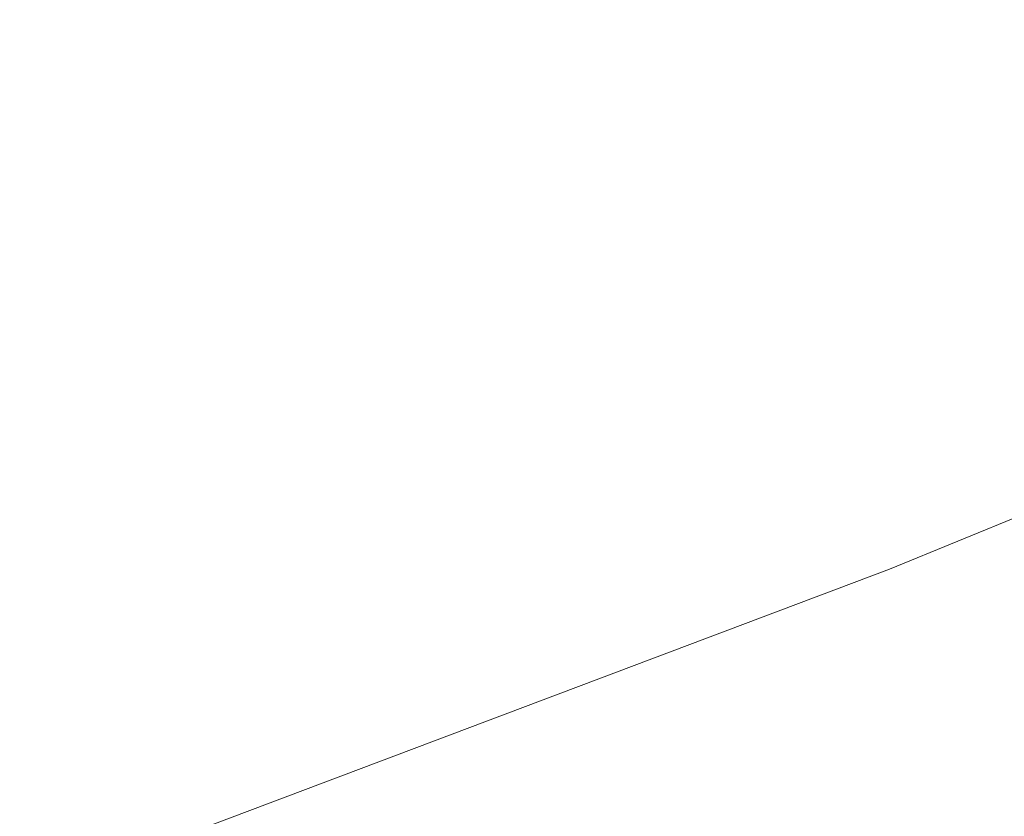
# Model space of a CAD drawing. Extents: x 1620613 to 1693141, y 557269 to 607790.
# Tile 186 of 256: x 1620831.49 to 1620832.81, y 607277.06 to 607278.13. Entities that reach past the tile are written whole.
import ezdxf

# ---------------------------------------------------------------- set-up
doc = ezdxf.new("R2010")
doc.units = 0
doc.header["$LTSCALE"] = 10
doc.header["$MEASUREMENT"] = 0
doc.linetypes.add('DGN Style 2', pattern=[7.346996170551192, 4.408197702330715, -2.938798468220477])
doc.linetypes.add('DGN Style 3', pattern=[10.28579463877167, 7.346996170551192, -2.938798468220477])
for name, color, linetype, lineweight in [('DR_X_Text', 7, 'Continuous', 0), ('DT_X_Contour_Minor', 136, 'DGN Style 3', 0), ('SV_X_Top_of_Bank', 97, 'DGN Style 2', 0)]:
    doc.layers.add(name, color=color, linetype=linetype, lineweight=lineweight)
doc.styles.get("Standard").update_dxf_attribs({"font": 'arial.ttf'})
doc.styles.add('Style-Arial', font='arial.ttf')
doc.dimstyles.get("Standard").update_dxf_attribs({"dimtxt": 0.18, "dimasz": 0.18, "dimexe": 0.18, "dimexo": 0.0625, "dimgap": 0.09, "dimtad": 0, "dimtih": 1, "dimtoh": 1, "dimdec": 4, "dimzin": 0, "dimdsep": 46, "dimtxsty": 'Standard', "dimcen": 0.09, "dimadec": 0, "dimazin": 0, "dimtfac": 1, "dimtdec": 4, "dimtofl": 0, "dimtmove": 0, "dimatfit": 3, "dimfxl": 1, "dimtolj": 1, "dimtzin": 0, "dimarcsym": 0})

# ---------------------------------------------------------------- blocks, each defined once
blk = doc.blocks.new('*U1004')
at = {"layer": 'DT_X_Contour_Minor', "transparency": 33554559, "flags": 128}
for points, elevation in [([(-26.4221577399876, 51.95833175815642), (-27.71982852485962, 51.03469212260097), (-27.97437398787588, 50.85364810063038), (-28.18186575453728, 50.70636159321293), (-28.34230382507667, 50.59283259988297), (-28.4556881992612, 50.51306112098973), (-28.69530826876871, 50.34534719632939), (-28.85981133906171, 50.20753661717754), (-29.17360549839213, 49.91989032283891), (-29.63669074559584, 49.48240831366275), (-30.24906708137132, 48.8950905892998), (-32.08112542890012, 47.12912903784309), (-32.72328845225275, 46.49489483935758), (-33.27573376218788, 45.91666340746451), (-33.73846135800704, 45.39443474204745), (-34.11147124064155, 44.92820884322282), (-34.98654064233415, 43.75961013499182), (-35.37127004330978, 43.30610329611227), (-35.86915619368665, 42.82203181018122), (-36.48019909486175, 42.30739567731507), (-37.20439874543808, 41.76219489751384), (-39.28647348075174, 40.2675732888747), (-39.98611710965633, 39.74158006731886), (-40.52349194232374, 39.28456660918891), (-40.89859798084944, 38.89653291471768), (-41.11143522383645, 38.57747898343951), (-41.46264281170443, 37.81864151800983), (-41.56407973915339, 37.53517833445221), (-41.60498482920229, 37.25391688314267), (-41.58535808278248, 36.97485716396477), (-41.50519949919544, 36.69799917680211), (-40.98988515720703, 35.41113261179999), (-41.36458870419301, 35.2114997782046), (-41.40116681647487, 35.18857666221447), (-41.35031391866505, 35.20536424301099), (-41.21203001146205, 35.26186252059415), (-40.98631509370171, 35.35807149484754), (-40.26783396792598, 35.66757635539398), (-40.02239461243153, 35.74966068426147), (-39.8249373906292, 35.76378502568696), (-39.6754623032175, 35.70994937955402), (-39.57396934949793, 35.58815374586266), (-39.36729765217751, 35.17275207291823), (-39.29846415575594, 35.03223562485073), (-39.24696743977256, 34.92223753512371), (-39.21280750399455, 34.84275780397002), (-39.19598434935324, 34.79379643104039), (-39.17423830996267, 34.70392391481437), (-39.19917079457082, 34.65937235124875), (-39.29027777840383, 34.59312204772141), (-39.44755926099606, 34.50517300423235), (-39.67101524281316, 34.39552522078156), (-40.35513052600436, 34.07419947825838), (-40.58325396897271, 33.96678022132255), (-40.75453783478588, 33.8855167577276), (-40.86898212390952, 33.83040908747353), (-40.92658683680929, 33.80145721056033), (-41.00441330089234, 33.7591265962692), (-41.04055930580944, 33.73462800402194), (-41.09062747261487, 33.69288018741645), (-41.15461780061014, 33.63388314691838), (-41.2325302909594, 33.55763688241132), (-41.45885981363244, 33.33131454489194), (-41.55081032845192, 33.24771939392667), (-41.65691473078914, 33.16667569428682), (-41.77717302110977, 33.08818344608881), (-41.91158519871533, 33.01224264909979), (-42.28888952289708, 32.81313579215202), (-42.41095057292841, 32.74687478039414), (-42.49415548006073, 32.69742188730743), (-42.53850424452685, 32.66477711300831), (-42.54399686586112, 32.64894045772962), (-42.50683566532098, 32.62912020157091), (-42.53423417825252, 32.60898901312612), (-42.64430061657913, 32.56346063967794), (-42.83703498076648, 32.49253508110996), (-43.11243727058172, 32.39621233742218), (-43.95706727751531, 32.10548877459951), (-44.25215094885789, 32.00285932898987), (-44.50392945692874, 31.91301366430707), (-44.71240280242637, 31.83595178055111), (-44.8775709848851, 31.77167367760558), (-45.26027925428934, 31.61731044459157), (-45.38764896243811, 31.56564027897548), (-45.48272688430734, 31.5264022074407), (-45.54551302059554, 31.49959622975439), (-45.5760073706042, 31.48522234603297), (-45.61426992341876, 31.46346811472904), (-45.66447487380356, 31.43806682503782), (-45.78639281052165, 31.37817862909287), (-45.98002373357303, 31.28380352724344), (-46.24536764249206, 31.15494151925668), (-47.04856871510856, 30.7653269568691), (-47.38836151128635, 30.6047740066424), (-47.80533909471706, 30.41532607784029), (-48.29950146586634, 30.19698317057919), (-48.87084862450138, 29.94974528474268), (-50.49735409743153, 29.25191761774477), (-51.13303793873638, 28.97905882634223), (-51.8202103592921, 28.68385320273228), (-52.55887135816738, 28.3663007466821), (-53.3490209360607, 28.02640145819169), (-55.52473791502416, 27.09020757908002), (-56.49371372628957, 26.66848666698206), (-57.76885342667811, 26.10546933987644), (-59.35015701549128, 25.40115559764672), (-61.23762449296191, 24.55554544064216), (-66.6790896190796, 22.11218980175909), (-68.57485017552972, 21.26142299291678), (-70.18103300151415, 20.54163929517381), (-71.49763809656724, 19.95283870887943), (-72.52466546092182, 19.49502123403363), (-74.8773014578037, 18.44881878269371), (-75.91999211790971, 17.98397094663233), (-77.28358709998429, 17.37407927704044), (-78.96808640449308, 16.61914377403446), (-80.97349003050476, 15.71916443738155), (-86.74910546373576, 13.12582776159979), (-88.72374219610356, 12.23877836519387), (-90.31594081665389, 11.52263268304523), (-91.52570132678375, 10.97739071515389), (-92.3530237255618, 10.60305246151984), (-94.04929930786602, 9.832688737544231), (-94.68466071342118, 9.54443124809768), (-95.31853824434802, 9.257431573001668), (-95.95093189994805, 8.971689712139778), (-96.58184168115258, 8.687205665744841), (-98.26228926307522, 7.930258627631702), (-98.89682115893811, 7.644555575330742), (-99.54008116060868, 7.355156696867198), (-100.1920692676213, 7.06206199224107), (-100.8527854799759, 6.765271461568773), (-102.6263328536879, 5.968902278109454), (-103.2449727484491, 5.690073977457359), (-103.7707319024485, 5.450865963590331), (-104.2036103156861, 5.251278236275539), (-104.5436079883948, 5.091310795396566), (-105.3264274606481, 4.717558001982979), (-105.6287788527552, 4.573821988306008), (-105.9487184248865, 4.422928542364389), (-106.2862461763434, 4.264877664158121), (-106.6413621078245, 4.099669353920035), (-107.6117888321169, 3.649570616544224), (-107.9746458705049, 3.481720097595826), (-108.3353969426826, 3.315742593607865), (-108.6940420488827, 3.151638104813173), (-109.0505811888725, 2.989406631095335), (-109.9985442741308, 2.55928672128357), (-110.3086120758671, 2.420033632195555), (-110.5278431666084, 2.324864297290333), (-110.6562375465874, 2.273778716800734), (-110.6937952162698, 2.266776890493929), (-110.6728333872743, 2.306883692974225), (-110.6862926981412, 2.310373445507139), (-110.7423920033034, 2.290762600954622), (-110.8411313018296, 2.24805115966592), (-110.9825105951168, 2.182239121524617), (-111.4163753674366, 1.975939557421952), (-111.5617474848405, 1.90787255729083), (-111.6724652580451, 1.858396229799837), (-111.7485286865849, 1.827510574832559), (-111.7899377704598, 1.815215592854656), (-111.8541562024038, 1.807216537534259), (-111.8952114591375, 1.794595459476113), (-111.9702134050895, 1.76273151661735), (-112.0791620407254, 1.71162470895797), (-112.2220573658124, 1.641275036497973), (-112.6483738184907, 1.428018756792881), (-112.8175543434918, 1.34328058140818), (-113.0053585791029, 1.249008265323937), (-113.2117865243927, 1.145201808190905), (-113.4368381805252, 1.031861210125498), (-114.0618075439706, 0.7169074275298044), (-114.2700324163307, 0.618599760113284), (-114.4259800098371, 0.5598920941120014), (-114.5296503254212, 0.5407844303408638), (-114.5810433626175, 0.5612767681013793), (-114.6483884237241, 0.6687230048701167), (-114.6723631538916, 0.7065127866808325), (-114.6937785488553, 0.7392974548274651), (-114.7126346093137, 0.7670770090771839), (-114.7289313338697, 0.7898514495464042), (-114.799010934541, 0.884453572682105), (-115.0863380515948, 0.9425401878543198), (-115.1710306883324, 0.9323459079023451), (-115.3019684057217, 0.8768688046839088), (-115.4791512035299, 0.7761088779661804), (-115.702579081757, 0.6300661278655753), (-116.3600468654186, 0.180241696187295), (-116.6101513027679, -0.01975269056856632), (-116.8673637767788, -0.2823675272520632), (-117.131684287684, -0.6076028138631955), (-117.4031128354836, -0.995458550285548), (-118.1363996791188, -2.11323444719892), (-118.4312717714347, -2.533009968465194), (-118.765922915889, -2.954004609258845), (-119.1403531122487, -3.376218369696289), (-119.5545623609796, -3.79965124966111), (-120.712159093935, -4.930431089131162), (-121.2576473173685, -5.398751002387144), (-122.025914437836, -5.955625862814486), (-123.0169604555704, -6.601055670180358), (-124.2307853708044, -7.33504042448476), (-127.7646903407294, -9.410406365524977), (-129.0504631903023, -10.16678530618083), (-130.2573530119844, -10.87939767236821), (-131.3853598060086, -11.54824346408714), (-132.4344835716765, -12.17332268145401), (-135.1269695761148, -13.78184516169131), (-136.0246570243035, -14.31878836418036), (-136.6983548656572, -14.72322611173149), (-137.1480630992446, -14.99515840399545), (-137.3737817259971, -15.13458524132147), (-137.677045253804, -15.32971620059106), (-137.9974270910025, -15.53586171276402), (-138.7311249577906, -16.00795002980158), (-139.8781388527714, -16.74598115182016), (-141.4384687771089, -17.74995507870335), (-146.1504366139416, -20.78180929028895), (-147.8899061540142, -21.88109677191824), (-149.5743388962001, -22.90506855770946), (-151.2037348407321, -23.85372464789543), (-152.7780939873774, -24.72706504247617), (-156.9030026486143, -26.95555183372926), (-158.2580997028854, -27.68774060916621), (-159.2297093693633, -28.21294184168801), (-159.8178316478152, -28.53115553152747), (-160.0224665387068, -28.64238167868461), (-160.0568430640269, -28.66300134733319), (-160.0893978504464, -28.68125328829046), (-160.1612798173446, -28.72054435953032), (-160.2724889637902, -28.78087456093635), (-160.4230252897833, -28.8622438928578), (-160.8768917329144, -29.10728095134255), (-161.2334875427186, -29.31818412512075), (-161.9628751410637, -29.7671158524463), (-163.0650545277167, -30.45407613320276), (-164.540025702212, -31.3790649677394), (-168.9703378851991, -34.16307326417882), (-170.4930653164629, -35.11789278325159), (-171.7385134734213, -35.89434511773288), (-172.7066823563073, -36.49243026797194), (-173.3975719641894, -36.91214823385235), (-174.8702385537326, -37.79357323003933), (-175.577311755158, -38.18167739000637), (-176.5940314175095, -38.68492112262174), (-177.9203975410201, -39.30330442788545), (-179.5564101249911, -40.0368273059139), (-184.331972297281, -42.14640774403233), (-185.9600141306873, -42.86267835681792), (-187.2624680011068, -43.4293048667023), (-188.2393339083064, -43.84628727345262), (-188.890611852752, -44.11362557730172), (-190.1932357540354, -44.62700225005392), (-190.8766222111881, -44.90431178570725), (-191.9498136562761, -45.35120788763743), (-193.4128100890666, -45.9676905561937), (-195.265611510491, -46.75375979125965), (-200.7261552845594, -49.0760598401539), (-202.5265453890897, -49.8416973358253), (-203.8323078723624, -50.39688478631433), (-204.6434427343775, -50.74162219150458), (-204.9599499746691, -50.87590955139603), (-205.1444657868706, -50.9534091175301), (-205.4094279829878, -51.06469744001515), (-206.0659277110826, -51.34043773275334), (-207.1139649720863, -51.78062999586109), (-208.5535397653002, -52.38527422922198), (-212.9144559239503, -54.21692814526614), (-214.4953707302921, -54.87517555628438), (-215.9674280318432, -55.47617735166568), (-217.3306278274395, -56.01993353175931), (-218.5849701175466, -56.50644409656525), (-221.7847395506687, -57.72747811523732), (-222.8509311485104, -58.13458622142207), (-223.6496788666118, -58.44013502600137), (-224.1809827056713, -58.64412452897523), (-224.4448426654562, -58.74655473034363), (-224.7918773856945, -58.88428953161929), (-225.0772514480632, -58.99538952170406), (-225.673097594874, -59.22538839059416), (-226.5794158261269, -59.57428613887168), (-227.796206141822, -60.04208276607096), (-231.4549430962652, -61.44807227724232), (-232.9376689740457, -62.02218422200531), (-234.6417938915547, -62.69002792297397), (-236.5673178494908, -63.4516033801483), (-238.7142408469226, -64.3069105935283), (-244.7345675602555, -66.71270550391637), (-246.739514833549, -67.51349833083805), (-248.2391116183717, -68.111530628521), (-249.2333579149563, -68.50680239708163), (-249.72225372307, -68.69931363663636), (-250.3521752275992, -68.94232956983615), (-250.7275681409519, -69.0684500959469), (-251.3813057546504, -69.26454972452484), (-252.313388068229, -69.53062845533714), (-253.523815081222, -69.86668628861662), (-257.1227467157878, -70.85614598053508), (-258.6074759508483, -71.22436795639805), (-260.3624649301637, -71.58693911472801), (-262.3877136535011, -71.94385945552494), (-264.6832221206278, -72.2951289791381), (-271.1649243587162, -73.22431328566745), (-272.2743608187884, -73.87685941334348), (-270.7413935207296, -75.13760956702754), (-266.5660224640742, -77.00656374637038), (-259.7482476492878, -79.48372195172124), (-238.0443097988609, -86.90041586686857), (-230.9031500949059, -89.32110521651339), (-225.7576243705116, -91.02065282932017), (-222.6077326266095, -91.99905870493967), (-221.453474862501, -92.2563228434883), (-221.0362994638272, -91.98083823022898), (-220.7937196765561, -91.94951449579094), (-220.3788618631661, -92.06215675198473), (-219.7917260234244, -92.31876499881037), (-219.0323121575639, -92.71933923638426), (-216.7775044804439, -93.9794918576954), (-215.9991035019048, -94.38683808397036), (-215.3550063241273, -94.66376229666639), (-214.8452129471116, -94.81026449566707), (-214.4697233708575, -94.82634468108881), (-213.0308142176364, -94.59706751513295), (-209.0644522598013, -93.2959824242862), (-208.0970566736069, -93.20292095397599), (-206.8947393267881, -93.48134443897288), (-205.4575002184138, -94.13125287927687), (-203.7853393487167, -95.15264627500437), (-199.0130146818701, -98.3716752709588), (-197.5992905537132, -99.25004037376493), (-196.9373616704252, -99.47086393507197), (-197.0272280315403, -99.03414595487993), (-197.8688896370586, -97.93988643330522), (-201.1157142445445, -94.14513898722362), (-202.1445991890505, -92.86694454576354), (-202.7961355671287, -91.87842180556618), (-203.0703233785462, -91.1795707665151), (-202.9671626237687, -90.77039142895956), (-201.6052657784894, -89.53678849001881), (-196.2946542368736, -87.53550001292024), (-195.1693159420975, -87.08935588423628), (-194.06927743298, -86.60861856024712), (-192.994538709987, -86.09328804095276), (-191.9450997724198, -85.54336432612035), (-189.1803289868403, -84.0307768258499), (-188.1064418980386, -83.47586562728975), (-186.9583587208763, -82.94557265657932), (-185.7360794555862, -82.43989791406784), (-184.4396041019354, -81.9588413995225), (-180.8834083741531, -80.70884833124), (-179.6824118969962, -80.28517202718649), (-178.7465692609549, -79.95163791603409), (-178.0758804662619, -79.70824599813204), (-177.6703455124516, -79.55499627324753), (-176.9424574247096, -79.26651993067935), (-176.675729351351, -79.16141957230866), (-176.4214611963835, -79.06247575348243), (-176.1796529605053, -78.96968847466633), (-175.9503046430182, -78.88305773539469), (-175.3553223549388, -78.6602511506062), (-174.762106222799, -78.4298333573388), (-173.4286945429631, -77.90568491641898), (-171.3550873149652, -77.08780582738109), (-168.5412845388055, -75.9761960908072), (-160.0508830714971, -72.6202625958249), (-157.2561313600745, -71.51578799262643), (-155.2396773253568, -70.71931430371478), (-154.001520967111, -70.2308415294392), (-153.5416622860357, -70.0503696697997), (-153.3531027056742, -69.97977926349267), (-153.2682810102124, -69.9421778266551), (-153.155235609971, -69.88231632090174), (-153.0139665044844, -69.800194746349), (-152.8444736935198, -69.69581310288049), (-152.3548612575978, -69.38778196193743), (-152.1645990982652, -69.27370018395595), (-151.9610219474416, -69.16247820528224), (-151.74412980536, -69.05411602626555), (-151.5139226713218, -68.94861364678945), (-150.8822836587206, -68.6710870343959), (-150.2915771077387, -68.4260573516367), (-148.9931867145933, -67.89911326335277), (-146.9871124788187, -67.09025476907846), (-144.2733544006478, -65.99948186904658), (-136.0930877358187, -62.71486826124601), (-133.3686395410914, -61.62607873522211), (-131.3304949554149, -60.82317036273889), (-129.9786539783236, -60.30614314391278), (-129.313116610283, -60.07499707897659), (-128.4534217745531, -59.83978244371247), (-128.1407040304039, -59.72982814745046), (-127.8473219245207, -59.57637623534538), (-127.573275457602, -59.3794267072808), (-127.3185646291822, -59.13897956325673), (-126.1750305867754, -57.91539845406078), (-125.6638016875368, -57.54778814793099), (-125.5201019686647, -57.45771540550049), (-125.3081009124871, -57.34504445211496), (-125.027798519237, -57.20977528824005), (-124.67919478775, -57.05190791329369), (-123.658516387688, -56.60079729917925), (-123.3162236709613, -56.45018668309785), (-123.0548543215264, -56.33668779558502), (-122.8744083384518, -56.26030063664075), (-122.774885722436, -56.22102520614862), (-122.6173899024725, -56.16577302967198), (-122.578404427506, -56.13100091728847), (-122.5795698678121, -56.06812371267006), (-122.6208862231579, -55.97714141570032), (-122.702353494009, -55.85805402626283), (-123.176219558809, -55.23673432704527), (-123.2689925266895, -55.26020671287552), (-123.27880088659, -55.26118479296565), (-123.2684661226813, -55.25405943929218), (-123.2379882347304, -55.2388306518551), (-123.1873672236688, -55.21549843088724), (-123.0255203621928, -55.14247459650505), (-122.9375661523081, -55.10604744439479), (-122.7950886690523, -55.05153386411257), (-122.5980879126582, -54.97893385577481), (-122.3465638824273, -54.88824741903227), (-121.6031354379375, -54.62230168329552), (-121.3172286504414, -54.51236278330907), (-121.0170796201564, -54.38200538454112), (-120.7026883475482, -54.2312294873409), (-120.3740548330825, -54.06003509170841), (-119.4787091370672, -53.57629203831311), (-119.1806481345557, -53.41567858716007), (-118.9579743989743, -53.29664552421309), (-118.8106879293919, -53.2191928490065), (-118.7387887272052, -53.18332056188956), (-118.6475738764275, -53.14310164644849), (-118.5940182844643, -53.11962995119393), (-118.5017626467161, -53.07937905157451), (-118.370806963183, -53.02234894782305), (-118.2011512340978, -52.94853963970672), (-117.697135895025, -52.72934254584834), (-117.5315163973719, -52.65704004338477), (-117.4126694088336, -52.60453035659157), (-117.3405949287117, -52.57181348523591), (-117.3152929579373, -52.5588894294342), (-117.3101843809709, -52.55081570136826), (-117.2631252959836, -52.52895948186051), (-117.1257794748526, -52.46944611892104), (-116.8981469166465, -52.37227561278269), (-116.5802276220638, -52.23744796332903), (-115.6120605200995, -51.82769804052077), (-115.2194286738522, -51.65870471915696), (-114.7676584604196, -51.45903719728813), (-114.2567498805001, -51.22869547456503), (-113.6867029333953, -50.96767955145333), (-112.0877265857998, -50.23073815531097), (-111.4670962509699, -49.94613143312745), (-110.8044375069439, -49.64501731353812), (-110.0997503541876, -49.32739579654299), (-109.3530347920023, -48.99326688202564), (-107.3057554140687, -48.08024658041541), (-106.5441058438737, -47.74109617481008), (-105.794616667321, -47.40841018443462), (-105.0572878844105, -47.08218860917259), (-104.3321194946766, -46.76243144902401), (-102.4145509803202, -45.91836490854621), (-101.5012583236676, -45.51471419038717), (-100.1995567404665, -44.93681194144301), (-98.50944623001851, -44.18465816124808), (-96.43092679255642, -43.25825285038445), (-90.37032972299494, -40.55550331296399), (-88.25751306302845, -39.61251305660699), (-86.46451088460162, -38.81060444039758), (-84.9913231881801, -38.14977746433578), (-83.8379499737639, -37.63003212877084), (-81.18870737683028, -36.43215342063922), (-80.25277914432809, -36.00904832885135), (-79.43192639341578, -35.63814208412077), (-78.72614912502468, -35.31943468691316), (-78.13544733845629, -35.05292613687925), (-76.71367655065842, -34.4118351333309), (-75.96444420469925, -34.0753918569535), (-74.78307525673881, -33.54688028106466), (-73.16956970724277, -32.82630040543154), (-71.1239275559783, -31.91365223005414), (-65.0926996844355, -29.22383269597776), (-63.05558418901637, -28.31482348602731), (-61.46765860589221, -27.60516050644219), (-60.32892293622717, -27.09484375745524), (-59.63937717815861, -26.78387323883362), (-58.39950837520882, -26.22041349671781), (-57.97896558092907, -26.02894983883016), (-57.64723880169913, -25.8771536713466), (-57.40432803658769, -25.7650249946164), (-57.25023328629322, -25.69256380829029), (-56.95773530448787, -25.55222396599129), (-56.81331861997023, -25.48196517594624), (-56.59944205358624, -25.37644368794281), (-56.31610560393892, -25.23565950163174), (-55.96330927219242, -25.05961261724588), (-54.92990587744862, -24.54313732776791), (-54.55293985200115, -24.35628810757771), (-54.19709432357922, -24.18309691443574), (-53.86236929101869, -24.02356374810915), (-53.54876475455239, -23.87768860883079), (-52.74064665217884, -23.50689893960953), (-52.47525161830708, -23.38610528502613), (-52.28515509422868, -23.30181657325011), (-52.17035707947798, -23.25403280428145), (-52.13085757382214, -23.24275397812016), (-52.12592357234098, -23.26135036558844), (-52.10117963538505, -23.25621700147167), (-52.03064832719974, -23.22686961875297), (-51.91432964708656, -23.17330821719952), (-51.75222359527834, -23.09553279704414), (-51.25889096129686, -22.85584631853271), (-51.05811752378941, -22.75836918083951), (-50.82579668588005, -22.64570262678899), (-50.56192844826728, -22.51784665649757), (-50.2665128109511, -22.37480126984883), (-49.43667457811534, -21.97309435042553), (-49.17018562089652, -21.84487856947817), (-48.99309742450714, -21.7615114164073), (-48.90540998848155, -21.72299289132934), (-48.90712331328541, -21.72932299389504), (-49.03089319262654, -21.80600143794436), (-49.05063169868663, -21.82155339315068), (-49.01701980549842, -21.81070042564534), (-48.93005751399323, -21.77344253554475), (-48.7897448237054, -21.70977972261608), (-48.34444378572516, -21.50480565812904), (-48.17551681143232, -21.45221952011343), (-48.00271166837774, -21.44819165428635), (-47.82602835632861, -21.49272206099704), (-47.64546687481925, -21.58581074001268), (-46.7937975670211, -22.13352721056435), (-42.2364000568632, -18.93331495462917), (-41.3104534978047, -18.22286632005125), (-40.48578418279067, -17.46303995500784), (-39.76239211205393, -16.65383585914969), (-39.140277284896, -15.79525403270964), (-37.61634073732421, -13.43986552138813), (-37.04584322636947, -12.63717082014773), (-36.47730310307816, -11.99562810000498), (-35.91072036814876, -11.51523736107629), (-35.34609502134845, -11.19599860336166), (-33.84303728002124, -10.55956455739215), (-33.33886044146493, -10.34608286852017), (-32.95362323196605, -10.18296333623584), (-32.68732565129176, -10.07020596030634), (-32.53996769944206, -10.00781074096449), (-32.30559933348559, -9.908573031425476), (-31.90467404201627, -9.634235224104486), (-30.87767444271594, -8.885650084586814), (-29.22460053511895, -7.662817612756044), (-26.9454523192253, -5.96573780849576), (-20.03295799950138, -0.8078618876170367), (-17.72287080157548, 0.9096714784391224), (-15.97697994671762, 2.193864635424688), (-14.79528543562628, 3.044717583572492), (-14.17778726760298, 3.462230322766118), (-13.28338727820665, 3.997810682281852), (-12.96057946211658, 4.195819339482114), (-12.66295600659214, 4.388160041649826), (-12.39051691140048, 4.574832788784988), (-12.14326217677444, 4.75583758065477), (-11.51749536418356, 5.230959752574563), (-11.00479138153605, 5.565659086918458), (-9.93600454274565, 6.213415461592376), (-8.311134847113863, 7.174228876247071), (-6.130182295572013, 8.448099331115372), (0.4271349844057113, 12.26249659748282), (2.594258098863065, 13.52337980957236), (4.177639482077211, 14.44523149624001), (5.177279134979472, 15.02805165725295), (5.593177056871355, 15.27184029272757), (5.923915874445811, 15.46990128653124), (6.12780222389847, 15.59505155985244), (6.49140715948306, 15.82195663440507), (7.014730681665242, 16.15061651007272), (7.697772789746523, 16.58103118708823), (11.25797932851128, 18.82706088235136), (20.18971190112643, 20.77616461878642), (21.90178052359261, 21.057118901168), (23.21010100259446, 21.06465157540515), (24.11467333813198, 20.7987626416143), (24.61549753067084, 20.25945209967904), (26.01059809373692, 17.10468581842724)], 2.200041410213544), ([(-28.66335585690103, 51.7220972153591), (-29.30004596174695, 51.26892201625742), (-29.42493632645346, 51.18009445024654), (-29.52674023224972, 51.10782969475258), (-29.60545768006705, 51.05212774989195), (-29.66108866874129, 51.01298861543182), (-29.77865602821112, 50.93070133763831), (-29.85936793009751, 50.86308585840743), (-30.01332811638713, 50.72195487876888), (-30.24053658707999, 50.50730839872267), (-30.54099334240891, 50.21914641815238), (-31.4398757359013, 49.35269380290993), (-31.75494705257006, 49.04151269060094), (-32.02599920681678, 48.7578088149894), (-32.25303219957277, 48.50158217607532), (-32.43604603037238, 48.27283277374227), (-32.86539069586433, 47.69947068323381), (-33.16645912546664, 47.39634373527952), (-33.74765591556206, 46.91698445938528), (-34.60898106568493, 46.26139285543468), (-35.75043457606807, 45.42956892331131), (-39.16781508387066, 42.9763953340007), (-40.31616411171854, 42.11306466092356), (-41.19817581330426, 41.36295283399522), (-41.81385018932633, 40.72605985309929), (-42.16318723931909, 40.20238571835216), (-42.73963627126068, 38.95687982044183), (-42.90612817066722, 38.49162199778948), (-42.97326709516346, 38.02997795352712), (-42.94105304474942, 37.57194768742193), (-42.8094860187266, 37.1175311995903), (-41.96368295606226, 35.00535307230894), (-42.23085186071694, 34.86301205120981), (-42.26887846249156, 34.84078360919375), (-42.26845730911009, 34.83510157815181), (-42.22958840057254, 34.84596595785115), (-42.15227173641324, 34.87337674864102), (-41.70174920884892, 35.03990206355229), (-41.55750328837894, 34.74459908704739), (-41.52192420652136, 34.67397008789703), (-41.47700664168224, 34.58864150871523), (-41.4227505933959, 34.48861334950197), (-41.35915606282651, 34.37388561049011), (-41.04059179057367, 33.80419047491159), (-41.33739384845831, 33.50739783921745), (-41.41715527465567, 33.43902560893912), (-41.52923867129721, 33.36110576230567), (-41.67364403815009, 33.27363829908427), (-41.85037137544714, 33.17662321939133), (-42.36474023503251, 32.90518618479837), (-42.53114278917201, 32.8148543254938), (-42.64457380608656, 32.7474365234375), (-42.70503328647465, 32.70293277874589), (-42.71252122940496, 32.68134309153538), (-42.66186036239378, 32.65432266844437), (-42.67755569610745, 32.63433251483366), (-42.7626373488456, 32.59462737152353), (-42.91710532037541, 32.53520723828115), (-43.14095960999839, 32.45607211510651), (-43.83041947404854, 32.2187584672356), (-44.07882419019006, 32.13194548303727), (-44.30694344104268, 32.04949176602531), (-44.51477722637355, 31.9713973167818), (-44.70232554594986, 31.8976621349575), (-45.17540711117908, 31.70684733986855), (-45.33285409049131, 31.64297570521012), (-45.4503838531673, 31.59447189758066), (-45.52799640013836, 31.56133591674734), (-45.56569173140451, 31.54356776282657), (-45.61298965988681, 31.5166764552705), (-45.67505008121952, 31.48527686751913), (-45.82575790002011, 31.41124658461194), (-46.06511311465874, 31.29458560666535), (-46.39311572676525, 31.1352939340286), (-47.38598588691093, 30.65367521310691), (-47.77893061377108, 30.46683042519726), (-48.21311217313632, 30.26751010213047), (-48.68853056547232, 30.05571424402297), (-49.20518579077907, 29.83144285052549), (-50.63791550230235, 29.21675175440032), (-51.19786635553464, 28.97640033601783), (-51.80317163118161, 28.71636440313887), (-52.45383132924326, 28.4366439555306), (-53.14984545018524, 28.13723899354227), (-55.06635566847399, 27.31257974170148), (-55.97075848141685, 26.91826044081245), (-57.24658425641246, 26.35379697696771), (-58.89383299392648, 25.61918935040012), (-60.91250469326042, 24.71443756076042), (-66.79085984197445, 22.07490723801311), (-68.81696076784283, 21.16555793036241), (-70.48649718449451, 20.41715774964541), (-71.79946909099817, 19.8297066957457), (-72.75587648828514, 19.40320476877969), (-74.83087686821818, 18.4804651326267), (-75.80085483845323, 18.04787272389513), (-77.15453846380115, 17.44215022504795), (-78.89192774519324, 16.66329763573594), (-81.01302268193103, 15.71131495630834), (-87.18088338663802, 12.94185435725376), (-89.27493008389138, 12.00123585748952), (-90.93117464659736, 11.25647580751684), (-92.14961707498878, 10.70757420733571), (-92.93025736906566, 10.35453105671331), (-94.42822864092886, 9.674227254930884), (-94.98931266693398, 9.419668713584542), (-95.5490862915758, 9.16622094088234), (-96.10754951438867, 8.913883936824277), (-96.66470233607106, 8.662657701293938), (-98.14869599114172, 7.994202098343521), (-98.72580298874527, 7.734375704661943), (-99.34412873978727, 7.456238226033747), (-100.0036732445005, 7.159789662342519), (-100.7044365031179, 6.845030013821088), (-102.6280968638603, 5.981256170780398), (-103.2917161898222, 5.682352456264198), (-103.8398288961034, 5.433471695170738), (-104.2724349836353, 5.234613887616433), (-104.5895344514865, 5.085779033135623), (-105.281124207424, 4.755583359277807), (-105.5584339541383, 4.62387002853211), (-105.871670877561, 4.476376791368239), (-106.2208349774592, 4.313103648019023), (-106.6059262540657, 4.134050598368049), (-107.6807392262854, 3.635535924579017), (-108.0726961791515, 3.454136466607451), (-108.4424573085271, 3.283824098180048), (-108.7900226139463, 3.124598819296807), (-109.1153920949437, 2.976460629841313), (-109.9534496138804, 2.596208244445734), (-110.2272938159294, 2.473625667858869), (-110.4202832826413, 2.391067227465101), (-110.5324180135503, 2.348532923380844), (-110.5636980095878, 2.346022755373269), (-110.5393050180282, 2.392694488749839), (-110.5549674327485, 2.396755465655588), (-110.6202494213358, 2.37393459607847), (-110.7351509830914, 2.324231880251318), (-110.8996721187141, 2.247647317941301), (-111.4045545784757, 2.007579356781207), (-111.5737221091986, 1.9283707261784), (-111.7025628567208, 1.870795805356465), (-111.7910768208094, 1.834854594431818), (-111.8392640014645, 1.820547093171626), (-111.9139941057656, 1.811238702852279), (-111.961769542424, 1.796551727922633), (-112.049048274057, 1.759472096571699), (-112.1758303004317, 1.699999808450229), (-112.342115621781, 1.618134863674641), (-112.8382142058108, 1.369971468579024), (-113.0243978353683, 1.276749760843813), (-113.2108747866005, 1.183207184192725), (-113.3976450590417, 1.089343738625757), (-113.5847086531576, 0.9951594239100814), (-114.0839359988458, 0.7435734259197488), (-114.2528334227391, 0.6691401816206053), (-114.3851051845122, 0.6345299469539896), (-114.4807512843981, 0.6397427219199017), (-114.539771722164, 0.6847785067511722), (-114.6483253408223, 0.8579712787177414), (-114.6869702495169, 0.918884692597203), (-114.7214897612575, 0.9717303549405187), (-114.7518838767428, 1.016508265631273), (-114.7781525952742, 1.053218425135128), (-114.8911140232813, 1.205707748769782), (-115.3542570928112, 1.299337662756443), (-115.490773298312, 1.282905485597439), (-115.7018320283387, 1.193481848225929), (-115.9874332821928, 1.031066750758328), (-116.3475770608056, 0.7956601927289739), (-117.4073505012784, 0.07058742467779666), (-117.7788057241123, -0.2034798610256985), (-118.0983413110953, -0.4818771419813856), (-118.3659572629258, -0.7646044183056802), (-118.5816535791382, -1.051661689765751), (-119.0876175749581, -1.822921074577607), (-119.2910777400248, -2.112563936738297), (-119.5219852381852, -2.403047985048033), (-119.7803400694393, -2.6943732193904), (-120.0661422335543, -2.986539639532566), (-120.8648777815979, -3.766771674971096), (-121.3225887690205, -4.137671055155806), (-122.0966700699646, -4.665195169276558), (-123.1871216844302, -5.349344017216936), (-124.5939436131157, -6.190117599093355), (-128.767295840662, -8.641013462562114), (-130.2369261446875, -9.505103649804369), (-131.5158028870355, -10.25920231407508), (-132.6039260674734, -10.90330945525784), (-133.501295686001, -11.43742507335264), (-135.6399432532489, -12.71507802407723), (-136.3582963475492, -13.14499497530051), (-136.909369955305, -13.47650611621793), (-137.2931640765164, -13.70961144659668), (-137.5096787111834, -13.84431096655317), (-137.8640117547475, -14.07230193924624), (-138.2383458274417, -14.31316231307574), (-139.0955982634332, -14.86475020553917), (-140.4357690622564, -15.72706561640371), (-142.2588582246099, -16.90010854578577), (-147.7643204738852, -20.44252638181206), (-149.7222287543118, -21.68669164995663), (-151.4668569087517, -22.7623740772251), (-152.9982049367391, -23.66957366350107), (-154.3162728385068, -24.40829040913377), (-157.5467470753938, -26.15355794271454), (-158.6090805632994, -26.72762390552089), (-159.3732253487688, -27.14087114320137), (-159.8391814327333, -27.39329965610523), (-160.0069488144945, -27.48490944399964), (-160.05674356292, -27.51477724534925), (-160.0897382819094, -27.53356989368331), (-160.1513763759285, -27.56754698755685), (-160.2416578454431, -27.6167085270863), (-160.3605826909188, -27.68105451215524), (-160.7159067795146, -27.87288973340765), (-160.9950793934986, -28.03800213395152), (-161.5661041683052, -28.38946291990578), (-162.4289811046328, -28.92727209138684), (-163.5837102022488, -29.65142964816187), (-167.0521240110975, -31.83098098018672), (-168.3330390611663, -32.63164036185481), (-169.5744738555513, -33.39895500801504), (-170.7764283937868, -34.13292491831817), (-171.9389026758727, -34.83355009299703), (-174.9861937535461, -36.65742424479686), (-176.1557057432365, -37.33081155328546), (-177.3787734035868, -37.98306786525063), (-178.6553967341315, -38.61419318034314), (-179.9855757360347, -39.22418749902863), (-183.604127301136, -40.82266435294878), (-184.953786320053, -41.41113715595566), (-186.2888497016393, -41.97769792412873), (-187.6093174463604, -42.52234665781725), (-188.9151895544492, -43.04508335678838), (-192.378054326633, -44.40983184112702), (-193.6907164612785, -44.93266471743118), (-195.0315542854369, -45.47760198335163), (-196.4005677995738, -46.04464363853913), (-197.7977570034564, -46.6337896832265), (-201.5611624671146, -48.23431832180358), (-202.8068933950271, -48.76405462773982), (-203.7215320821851, -49.15286706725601), (-204.3050785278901, -49.4007556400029), (-204.557532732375, -49.50772034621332), (-204.7892876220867, -49.60506107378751), (-205.122084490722, -49.7448410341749), (-205.9466589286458, -50.09117536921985), (-207.2630109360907, -50.64406407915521), (-209.0711405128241, -51.40350716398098), (-214.5485228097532, -53.70409455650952), (-216.4640158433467, -54.50409027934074), (-218.1024582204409, -55.17863690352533), (-219.4638499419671, -55.72773442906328), (-220.5481910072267, -56.15138285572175), (-223.0703663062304, -57.11384652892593), (-223.9168219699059, -57.43714301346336), (-224.5645574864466, -57.68518471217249), (-225.0135728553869, -57.85797162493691), (-225.2638680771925, -57.95550375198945), (-225.6663618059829, -58.11524970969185), (-225.9325421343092, -58.21920330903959), (-226.429212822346, -58.41125463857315), (-227.1563738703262, -58.69140369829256), (-228.1140252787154, -59.05965048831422), (-230.9750828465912, -60.15910556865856), (-232.2341146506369, -60.64783893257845), (-233.8654168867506, -61.28944771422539), (-235.8689895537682, -62.08393191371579), (-238.244832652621, -63.03129153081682), (-245.0767748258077, -65.76141773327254), (-247.3358571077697, -66.66393429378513), (-248.9891473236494, -67.32388932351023), (-250.0366454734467, -67.74128282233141), (-250.4783515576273, -67.9161147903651), (-250.8485116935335, -68.05891799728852), (-251.1604747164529, -68.15815091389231), (-251.8187436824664, -68.34874725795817), (-252.8233185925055, -68.63070702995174), (-254.1741994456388, -69.00403022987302), (-258.2382896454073, -70.1213766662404), (-259.91491875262, -70.53719098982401), (-261.8967384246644, -70.9466241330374), (-264.1837486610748, -71.34967609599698), (-266.7759494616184, -71.74634687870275), (-274.0954056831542, -72.79562739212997), (-275.3482357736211, -73.53251449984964), (-273.6171338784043, -74.9562154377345), (-268.9020999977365, -77.06673020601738), (-261.203134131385, -79.86405880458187), (-236.6939825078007, -88.23935350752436), (-228.6428515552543, -90.981510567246), (-222.8713224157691, -92.92651071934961), (-219.3793950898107, -94.07435396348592), (-218.1670695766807, -94.42504030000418), (-217.9736706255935, -94.29732798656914), (-217.8612127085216, -94.28280657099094), (-217.6688881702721, -94.33502655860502), (-217.3966970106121, -94.45398794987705), (-217.0446392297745, -94.63969074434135), (-215.9993296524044, -95.22388673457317), (-215.6384696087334, -95.41272896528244), (-215.3398716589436, -95.54110866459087), (-215.1035358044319, -95.60902583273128), (-214.9294620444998, -95.61648046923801), (-214.2623960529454, -95.51018953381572), (-212.4236245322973, -94.90701760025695), (-211.3693692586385, -95.27248518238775), (-208.9946483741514, -96.62739018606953), (-205.2994618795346, -98.9717326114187), (-200.2838097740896, -102.305512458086), (-185.1481166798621, -112.5148419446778), (-180.6644119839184, -115.3006257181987), (-178.5650677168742, -116.0009799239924), (-178.8500838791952, -114.6159045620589), (-181.5194604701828, -111.1453996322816), (-191.8169452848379, -99.1101470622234), (-195.1750249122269, -95.14225500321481), (-197.5261501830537, -92.26501825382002), (-198.8703210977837, -90.47843681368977), (-199.2075376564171, -89.7825106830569), (-198.4316547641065, -89.0797177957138), (-195.4061593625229, -87.93956867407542), (-194.7024538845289, -87.65115346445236), (-193.8879783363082, -87.27454317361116), (-192.9627327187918, -86.8097378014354), (-191.9267170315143, -86.25673734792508), (-189.0163151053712, -84.6644760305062), (-187.885862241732, -84.08033551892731), (-186.6773050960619, -83.52210997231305), (-185.3906436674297, -82.98979939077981), (-184.0258779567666, -82.48340377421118), (-180.2823636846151, -81.167568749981), (-179.0181060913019, -80.7215757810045), (-178.0329690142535, -80.37047314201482), (-177.3269524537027, -80.11426083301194), (-176.9000564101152, -79.95293885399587), (-176.1338276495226, -79.64926735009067), (-175.8762315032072, -79.54731187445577), (-175.6781146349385, -79.46919907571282), (-175.5394770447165, -79.4149289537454), (-175.4603187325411, -79.3845015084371), (-175.3285356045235, -79.33515189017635), (-174.8662217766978, -79.15331559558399), (-173.5781176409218, -78.64481892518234), (-171.4642231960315, -77.80966187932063), (-168.5245384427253, -76.64784445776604), (-159.584325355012, -73.11411749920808), (-156.6458573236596, -71.9527562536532), (-154.5356130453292, -71.11896773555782), (-153.2535925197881, -70.61275194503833), (-152.7997957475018, -70.43410888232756), (-152.6939693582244, -70.39449101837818), (-152.6463643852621, -70.37338774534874), (-152.5829192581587, -70.33979132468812), (-152.503633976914, -70.2937017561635), (-152.408508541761, -70.23511903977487), (-152.1337205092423, -70.06224093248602), (-152.0269385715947, -69.99821415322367), (-151.9126837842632, -69.93579239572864), (-151.7909561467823, -69.87497566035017), (-151.6617556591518, -69.81576394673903), (-151.307257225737, -69.6600060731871), (-150.7865892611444, -69.44654054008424), (-149.4904591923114, -68.92296234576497), (-147.4188670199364, -68.08927149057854), (-144.5718127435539, -66.94546797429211), (-135.9457185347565, -63.48184171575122), (-133.0872926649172, -62.33768157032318), (-130.9815857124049, -61.50292082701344), (-129.6285976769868, -60.97755948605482), (-129.0283285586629, -60.76159754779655), (-128.4312361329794, -60.59823158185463), (-128.1976767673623, -60.5043540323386), (-127.9448179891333, -60.34524585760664), (-127.6726597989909, -60.12090705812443), (-127.3812021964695, -59.83133763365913), (-125.9760347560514, -58.32780886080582), (-125.8161657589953, -58.21285156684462), (-125.7512496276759, -58.17585428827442), (-125.6250165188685, -58.1141298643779), (-125.4374664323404, -58.02767829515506), (-125.1885993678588, -57.91649958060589), (-124.4431978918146, -57.58705348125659), (-124.1611560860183, -57.4587819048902), (-123.8740817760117, -57.32105175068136), (-123.5819749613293, -57.17386301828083), (-123.2848356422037, -57.01721570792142), (-122.485754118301, -56.5868781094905), (-122.2091005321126, -56.43948820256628), (-121.978450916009, -56.32007168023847), (-121.7938052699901, -56.2286285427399), (-121.6551635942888, -56.16515879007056), (-121.1155117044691, -55.93423784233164), (-120.8633052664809, -55.59544713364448), (-120.8215244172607, -55.51844386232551), (-120.8042703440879, -55.43263006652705), (-120.8115430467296, -55.33800574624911), (-120.843342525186, -55.23457090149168), (-120.9608435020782, -54.94699728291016), (-121.000999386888, -54.84809745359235), (-121.0333413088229, -54.767078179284), (-121.0578692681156, -54.70393946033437), (-121.0745832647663, -54.65868129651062), (-121.134349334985, -54.48919782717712), (-120.8391535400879, -54.3255671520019), (-120.7496332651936, -54.27642424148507), (-120.6075849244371, -54.19912294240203), (-120.4130085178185, -54.09366325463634), (-120.165904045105, -53.96004517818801), (-119.4369213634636, -53.56618578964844), (-119.1930260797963, -53.43487928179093), (-119.0080772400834, -53.33635429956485), (-118.8820748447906, -53.2706108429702), (-118.8150188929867, -53.23764891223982), (-118.7147982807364, -53.19345913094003), (-118.6559550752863, -53.16767004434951), (-118.5545909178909, -53.12344512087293), (-118.4107058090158, -53.06078436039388), (-118.2242997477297, -52.97968776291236), (-117.6705223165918, -52.73884905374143), (-117.4885509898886, -52.65940803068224), (-117.3579700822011, -52.60171399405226), (-117.278779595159, -52.56576694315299), (-117.2509795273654, -52.55156687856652), (-117.2453665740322, -52.54269602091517), (-117.2033268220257, -52.52277257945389), (-117.0814172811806, -52.4696553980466), (-116.879637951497, -52.38334447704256), (-116.597988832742, -52.26383981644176), (-115.7404314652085, -51.90090240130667), (-115.3795960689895, -51.74519667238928), (-114.9402579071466, -51.55028254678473), (-114.4224169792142, -51.316160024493), (-113.8260732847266, -51.04282910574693), (-112.1311530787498, -50.26166879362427), (-111.4732828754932, -49.95998472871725), (-110.7708624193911, -49.64080276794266), (-110.0238917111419, -49.30412291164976), (-109.2323707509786, -48.94994515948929), (-107.0622478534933, -47.98214062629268), (-106.2708308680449, -47.62965386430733), (-105.524172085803, -47.29804697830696), (-104.8222715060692, -46.98731996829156), (-104.1651291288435, -46.6974728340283), (-102.4724270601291, -45.95238697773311), (-101.6161663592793, -45.57374351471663), (-100.3169108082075, -44.99662751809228), (-98.57466040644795, -44.22103898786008), (-96.38941515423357, -43.2469779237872), (-89.97143468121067, -40.38485170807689), (-87.75575667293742, -39.39607936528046), (-85.9222080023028, -38.57635699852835), (-84.47078867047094, -37.92568460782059), (-83.4014986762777, -37.44406219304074), (-81.05956447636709, -36.38513572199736), (-80.23220259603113, -36.01111022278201), (-79.50656760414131, -35.68322857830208), (-78.88265950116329, -35.40149078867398), (-78.36047828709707, -35.16589685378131), (-77.10363090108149, -34.59917150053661), (-76.39172531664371, -34.27964198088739), (-75.1986441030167, -33.74609743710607), (-73.52438726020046, -32.99853786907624), (-71.36895478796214, -32.03696327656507), (-64.97956735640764, -29.18741099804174), (-62.83160034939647, -28.22902048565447), (-61.17973990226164, -27.49101315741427), (-60.02398601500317, -26.97338901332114), (-59.36433868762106, -26.67614805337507), (-58.26675456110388, -26.17734973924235), (-57.89447235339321, -26.00785803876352), (-57.60081382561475, -25.87348167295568), (-57.38577897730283, -25.77422064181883), (-57.24936780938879, -25.71007494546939), (-56.99043626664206, -25.58584020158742), (-56.85282068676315, -25.51876037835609), (-56.63417260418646, -25.41069696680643), (-56.33449201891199, -25.26164996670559), (-55.95377893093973, -25.07161937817), (-54.8305006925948, -24.51022635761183), (-54.42835901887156, -24.31061814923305), (-54.06439267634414, -24.13283828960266), (-53.73860166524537, -23.97688677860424), (-53.45098598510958, -23.84276361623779), (-52.73491127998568, -23.51420631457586), (-52.49968865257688, -23.40738071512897), (-52.33107679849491, -23.33332189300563), (-52.22907571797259, -23.2920298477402), (-52.19368541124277, -23.28350457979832), (-52.1881256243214, -23.30445956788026), (-52.1602433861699, -23.29867513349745), (-52.08076651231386, -23.26560558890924), (-51.94969500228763, -23.20525093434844), (-51.76702885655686, -23.11761116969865), (-51.21112628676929, -22.84752498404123), (-50.9964290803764, -22.74327124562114), (-50.76926438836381, -22.63307466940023), (-50.52963221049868, -22.5169352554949), (-50.27753254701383, -22.39485300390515), (-49.58864346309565, -22.06137654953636), (-49.37009269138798, -21.95659541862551), (-49.23110718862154, -21.89235936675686), (-49.17168695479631, -21.86866839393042), (-49.19183198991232, -21.88552250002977), (-49.35163910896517, -21.98452688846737), (-49.3771247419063, -22.00460700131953), (-49.33372630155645, -21.99059404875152), (-49.22144378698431, -21.94248803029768), (-49.04027719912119, -21.86028894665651), (-48.46532086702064, -21.59563396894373), (-48.25667408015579, -21.52164932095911), (-48.06195096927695, -21.49818661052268), (-47.88115153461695, -21.5252458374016), (-47.71427577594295, -21.6028270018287), (-47.28783865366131, -21.87707269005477), (-47.14352265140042, -21.97119530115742), (-47.03040248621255, -22.04787886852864), (-46.94847815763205, -22.10712339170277), (-46.89774966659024, -22.14892887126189), (-46.80406813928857, -22.23715809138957), (-46.77389289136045, -22.26847884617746), (-46.75362829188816, -22.29626919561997), (-46.74327434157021, -22.32052913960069), (-46.7428310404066, -22.34125867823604), (-46.76388714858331, -22.42975891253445), (-46.48259858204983, -22.47773711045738), (-46.3857663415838, -22.45273684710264), (-46.21582186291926, -22.35717397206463), (-45.97276514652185, -22.19104848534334), (-45.65659619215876, -21.95436038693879), (-44.71599599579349, -21.22910864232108), (-44.29573215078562, -20.9127490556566), (-43.74039076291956, -20.50760910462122), (-43.04997183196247, -20.01368878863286), (-42.22447535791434, -19.43098810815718), (-39.84304803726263, -17.75874580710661), (-39.00926831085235, -17.12909249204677), (-38.29399962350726, -16.49431427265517), (-37.6972419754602, -15.85441114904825), (-37.21899536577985, -15.20938312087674), (-36.10168579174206, -13.48247517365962), (-35.68341225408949, -12.89396085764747), (-35.26657382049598, -12.42359887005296), (-34.85117049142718, -12.07138921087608), (-34.4372022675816, -11.83733188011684), (-33.33520047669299, -11.37071543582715), (-32.96555148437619, -11.21419636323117), (-32.68310585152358, -11.09460147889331), (-32.48786357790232, -11.01193078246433), (-32.37982466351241, -10.96618427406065), (-32.20799203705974, -10.89342583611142), (-31.81004378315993, -10.61468690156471), (-30.74507349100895, -9.83303892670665), (-29.01308116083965, -8.548481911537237), (-26.61406679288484, -6.761015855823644), (-19.32733242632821, -1.323894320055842), (-16.91412359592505, 0.4734842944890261), (-15.13954787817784, 1.787778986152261), (-14.00360527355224, 2.618989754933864), (-13.50629578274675, 2.967116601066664), (-13.03164795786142, 3.251342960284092), (-12.84495030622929, 3.368106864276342), (-12.6408432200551, 3.505228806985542), (-12.41932669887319, 3.662708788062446), (-12.18040074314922, 3.840546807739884), (-11.520052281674, 4.341925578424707), (-11.00302574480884, 4.681154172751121), (-9.947207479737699, 5.322805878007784), (-8.352597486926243, 6.266880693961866), (-6.219195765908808, 7.513378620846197), (4.993859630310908, 14.0360228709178), (5.909814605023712, 14.30634518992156), (6.092026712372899, 14.36251355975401), (6.246110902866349, 14.41516624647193), (6.372067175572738, 14.46430325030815), (6.46989553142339, 14.50992457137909), (6.693267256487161, 14.62689385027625), (7.10172760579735, 14.73841521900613), (8.159579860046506, 14.98525236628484), (9.866824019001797, 15.36740529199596), (12.22346008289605, 15.88487399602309), (19.37367879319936, 17.44521157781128), (21.74557896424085, 17.89900309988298), (23.49861544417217, 18.09012447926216), (24.63278823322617, 18.01857571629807), (25.14809733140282, 17.68435681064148), (26.10885784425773, 15.51177158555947)], 2.600041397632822)]:
    blk.add_lwpolyline(points, dxfattribs=dict(at, elevation=elevation))
blk = doc.blocks.new('TerminatorOpen_0.5')
at = {"color": 0, "linetype": 'ByBlock', "lineweight": -2}
for q in [(-1, 0.25), (-1, 0), (-1, -0.25)]:
    blk.add_line((0, 0), q, dxfattribs=at)

msp = doc.modelspace()

# ---------------------------------------------------------------- linework, layer by layer
at = {"layer": 'SV_X_Top_of_Bank', "extrusion": (0.168901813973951, -0.4467975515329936, 0.8785465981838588), "elevation": 3356.978483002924, "flags": 128}
msp.add_lwpolyline([(1730947.770607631, -3965.265990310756), (1730946.805849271, -3964.96904812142), (1730946.663359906, -3964.804005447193), (1730941.67030618, -3965.055207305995), (1730939.350192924, -3965.361981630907), (1730937.749893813, -3967.172645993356), (1730926.574366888, -3968.532772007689), (1730874.446998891, -3968.466137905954), (1730864.586120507, -3969.339779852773), (1730855.732144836, -3969.748913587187), (1730845.815665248, -3968.420788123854), (1730844.088985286, -3969.592587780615), (1730838.536446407, -3969.077424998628), (1730833.231231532, -3969.713117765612)], dxfattribs=at)

# ---------------------------------------------------------------- block references
at = {"layer": 'DT_X_Contour_Minor', "transparency": 33554559}
msp.add_blockref('*U1004', (1621028.060791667, 607365.3311666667, 1050.599958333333), dxfattribs=at)

# ---------------------------------------------------------------- leaders
at = {"layer": 'DR_X_Text', "annotation_type": 0, "has_hookline": 1, "hookline_direction": 1}
msp.add_leader([(1620881.245000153, 607312.333310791, 1046.267599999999), (1620804.679557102, 607276.0227453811, 1046.267599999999), (1620803.279557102, 607276.0227453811, 1046.267599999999)], dimstyle='Standard', override={"dimscale": 10, "dimtxt": 0.14, "dimasz": 0.14, "dimgap": 0.07000000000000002, "dimtad": 0, "dimtxsty": 'Style-Arial', "dimldrblk": 'TerminatorOpen_0.5'}, dxfattribs=at)

doc.saveas('drawing.dxf')
